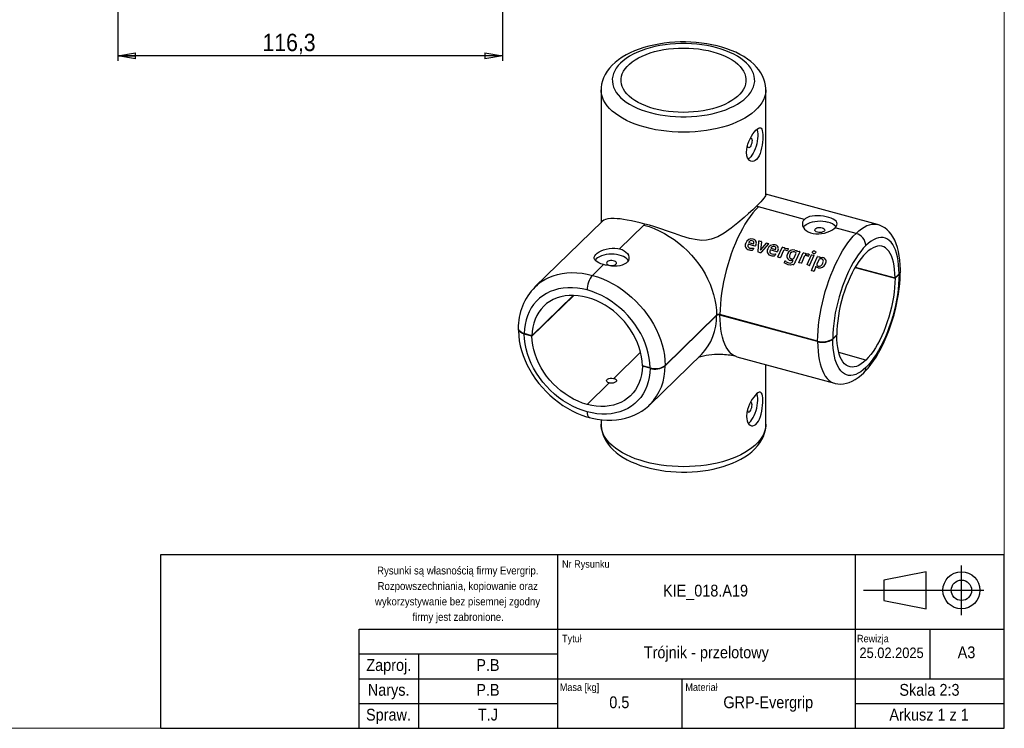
# Model space of a CAD drawing. Header units: millimetres. Extents: x 45 to 622, y 7 to 438.
# Tile 2 of 3: x 325 to 622, y 7 to 222. Entities that reach past the tile are written whole.
import ezdxf

# ---------------------------------------------------------------- set-up
doc = ezdxf.new("R2010")
doc.units = ezdxf.units.MM
doc.header["$LTSCALE"] = 1.5
doc.header["$PDSIZE"] = -1
doc.linetypes.add('SLD-Linia-ciągła', pattern=[0])
doc.linetypes.add('SLD-Linia-długa-kreska-kropka', pattern=[19.05, 15.24, -1.27, 1.27, -1.27])
doc.layers.add('NOTATKI', color=7, linetype='SLD-Linia-ciągła')
doc.layers.add('RAMKA', color=7, linetype='SLD-Linia-ciągła', lineweight=70)
doc.layers.add('TABELA', color=178, linetype='SLD-Linia-ciągła', lineweight=25)
doc.styles.add('SLDTEXTSTYLE0', font='GOTHIC.TTF', dxfattribs={"width": 0.913})
doc.styles.add('SLDTEXTSTYLE1', font='GOTHIC.TTF', dxfattribs={"width": 0.913, "bigfont": 'bigfont'})
doc.dimstyles.new('SLDDIMSTYLE0', dxfattribs={"dimtxt": 5.25, "dimasz": 5.334, "dimexe": 0, "dimexo": 0.0625, "dimgap": 1.3125, "dimtad": 1, "dimdec": 1, "dimrnd": 1e-09, "dimzin": 12, "dimdsep": 46, "dimtxsty": 'SLDTEXTSTYLE0', "dimblk1": 'CLOSED', "dimblk2": 'CLOSED', "dimsah": 1, "dimcen": 0.09, "dimadec": 0, "dimazin": 3, "dimtfac": 1, "dimtdec": 1, "dimtofl": 0, "dimtmove": 0, "dimatfit": 3, "dimldrblk": 'CLOSED', "dimfxl": 1, "dimfrac": 2, "dimtolj": 1, "dimtzin": 12, "dimarcsym": 0})

# ---------------------------------------------------------------- blocks, each defined once
blk = doc.blocks.new('_Closed')
at = {"color": 0, "linetype": 'ByBlock', "lineweight": -2}
for p, q in [((-1, 0.166667), (0, 0)), ((-1, 0.166667), (-1, -0.166667)), ((0, 0), (-1, -0.166667)), ((0, 0), (-1, 0))]:
    blk.add_line(p, q, dxfattribs=at)
blk = doc.blocks.new('_D_20')
at = {"layer": 'NOTATKI'}
for p, q in [((354.55, 307.77), (354.55, 209.26)), ((470.85, 307.77), (470.85, 209.26)), ((470.85, 210.76), (354.55, 210.76))]:
    blk.add_line(p, q, dxfattribs=at)
at = {"layer": 'NOTATKI', "xscale": 5.334000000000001, "yscale": 5.334000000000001, "rotation": 180.0000000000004}
blk.add_blockref('_Closed', (354.55, 210.76, 40.26), dxfattribs=at)
at = {"layer": 'NOTATKI', "xscale": 5.334000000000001, "yscale": 5.334000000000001}
blk.add_blockref('_Closed', (470.85, 210.76, 40.26), dxfattribs=at)
at = {"layer": 'NOTATKI', "insert": (398.27, 217.47), "char_height": 5.25, "attachment_point": 1, "style": 'SLDTEXTSTYLE0'}
blk.add_mtext('116,3', dxfattribs=at)

msp = doc.modelspace()

# ---------------------------------------------------------------- linework, layer by layer
at = {"color": 7, "linetype": 'SLD-Linia-ciągła', "lineweight": 25}
for p, q in [((500.62, 200.53), (500.62, 160.44)), ((550.42, 168.81), (550.42, 200.53)), ((584.2, 159.8), (550.42, 168.98)), ((548.16, 165.15), (547.56, 165.31)), ((562.09, 161.36), (548.16, 165.15)), ((501.01, 160.82), (480.61, 140.91)), ((513.56, 159.64), (506.21, 152.46)), ((513.87, 159.94), (513.56, 159.64)), ((577.68, 157.12), (571.38, 158.84)), ((548.45, 154.82), (549.02, 154.67)), ((547.14, 153.29), (545.05, 153.84)), ((545.31, 154.43), (545.27, 154.34)), ((545.27, 154.34), (546.68, 153.97)), ((545.59, 152.65), (545.98, 152.6)), ((545.98, 152.6), (546.59, 152.67)), ((546.7, 152.53), (546.58, 152.25)), ((547.37, 153.6), (547.25, 153.35)), ((548.05, 151.68), (548.27, 154.71)), ((549.12, 154.56), (548.83, 152.04)), ((548.83, 152.04), (550.61, 154.14)), ((551.25, 153.98), (549.05, 151.45)), ((550.83, 154.2), (551.2, 154.1)), ((553.79, 151.55), (551.7, 152.1)), ((551.96, 152.69), (551.92, 152.6)), ((551.92, 152.6), (553.33, 152.23)), ((554.01, 151.86), (553.9, 151.61)), ((554.09, 150), (555.35, 152.89)), ((555.47, 152.95), (555.98, 152.81)), ((556.04, 152.71), (556, 152.61)), ((556.19, 152.6), (556.98, 152.58)), ((556.64, 151.95), (556.5, 152.01)), ((556.75, 151.91), (556.64, 151.95)), ((557.18, 152.38), (556.97, 151.95)), ((548.68, 151.27), (548.2, 151.39)), ((552.24, 150.91), (552.63, 150.86)), ((552.63, 150.86), (553.23, 150.93)), ((553.34, 150.79), (553.23, 150.51)), ((554.73, 149.75), (554.13, 149.9)), ((555.67, 151.75), (554.84, 149.81)), ((558.47, 148.93), (557.77, 148.95)), ((558.67, 148.94), (558.47, 148.93)), ((558.6, 148.79), (558.67, 148.94)), ((558.97, 149.68), (559.51, 150.92)), ((559.48, 151.31), (559.09, 151.53)), ((559.92, 151.65), (559.96, 151.72)), ((560.07, 151.76), (560.6, 151.63)), ((560.44, 148.34), (561.7, 151.22)), ((562.02, 150.08), (561.19, 148.14)), ((561.82, 151.28), (562.33, 151.14)), ((562.4, 151.04), (562.35, 150.94)), ((562.55, 150.93), (563.33, 150.91)), ((562.99, 150.28), (562.85, 150.34)), ((562.91, 147.69), (564.19, 150.61)), ((563.1, 150.24), (562.99, 150.28)), ((563.53, 150.72), (563.32, 150.28)), ((564.95, 150.41), (563.66, 147.49)), ((564.31, 150.66), (564.9, 150.51)), ((566.4, 149.14), (565.82, 147.82)), ((566.13, 150.17), (566.61, 150.05)), ((566.69, 149.93), (566.66, 149.88)), ((566.86, 149.88), (567.63, 149.85)), ((501.31, 147.68), (497.98, 144.43)), ((556.04, 148.35), (556.18, 148.72)), ((557.19, 147.65), (556.37, 147.98)), ((561.08, 148.08), (560.49, 148.24)), ((563.55, 147.43), (562.96, 147.59)), ((565.51, 147.07), (564.98, 145.72)), ((566.19, 146.67), (565.66, 146.97)), ((577.39, 146.81), (589.47, 143.53)), ((577.45, 146.92), (589.47, 143.66)), ((564.87, 145.66), (564.27, 145.81)), ((589.47, 143.66), (590.69, 144.85)), ((589.47, 143.53), (590.69, 144.72)), ((479.72, 126.05), (492.34, 138.37)), ((479.72, 126.18), (492.21, 138.37)), ((535.54, 132.41), (519.97, 117.21)), ((535.54, 132.28), (519.97, 117.08)), ((566.08, 124.55), (536.56, 132.57)), ((566.08, 124.42), (536.56, 132.44)), ((479.72, 126.18), (477.4, 126.81)), ((479.72, 126.05), (477.4, 126.68)), ((570.64, 125.28), (571.86, 126.47)), ((570.64, 125.15), (571.86, 126.34)), ((571.86, 126.34), (571.76, 126.37)), ((512.57, 121.19), (504.46, 113.27)), ((515.35, 105.33), (530.92, 120.53)), ((541.64, 119.84), (571.16, 111.82)), ((580.66, 118.83), (572.48, 121.06)), ((515.41, 116.48), (513.09, 117.11)), ((513.19, 117.09), (513.09, 116.99)), ((515.41, 116.35), (513.09, 116.99)), ((550.42, 99.4), (550.42, 117.45)), ((503.06, 111.91), (496.4, 105.42)), ((515.35, 105.33), (515.38, 105.36)), ((500.62, 100.77), (500.62, 99.4))]:
    msp.add_line(p, q, dxfattribs=at)
at = {"color": 7, "linetype": 'SLD-Linia-ciągła', "lineweight": 25, "flags": 128}
for points in [[(536.46, 213.59), (535.66, 213.79), (534.14, 214.14), (532.58, 214.42), (531, 214.65), (529.39, 214.82), (527.77, 214.93), (526.14, 214.98), (524.51, 214.98), (522.88, 214.91), (521.26, 214.79), (519.66, 214.6), (518.09, 214.36), (516.54, 214.06), (515.03, 213.7), (513.56, 213.29), (512.13, 212.82), (510.76, 212.29), (509.45, 211.71), (508.2, 211.07), (507.02, 210.37), (505.92, 209.62), (504.9, 208.82), (503.98, 207.97), (503.16, 207.07), (502.45, 206.13), (501.85, 205.17), (501.38, 204.18), (501.02, 203.19), (500.78, 202.18), (500.65, 201.18), (500.64, 200.53)], [(535.57, 213.22), (534.12, 213.58), (532.62, 213.89), (531.08, 214.13), (529.51, 214.31), (527.92, 214.44), (526.32, 214.5), (524.71, 214.5), (523.1, 214.44), (521.51, 214.31), (519.94, 214.13), (518.4, 213.88), (516.9, 213.58), (515.45, 213.22), (514.06, 212.8), (512.73, 212.34), (511.47, 211.82), (510.29, 211.25), (509.2, 210.65), (508.2, 210), (507.29, 209.31), (506.49, 208.59), (505.79, 207.85), (505.2, 207.07), (504.73, 206.28), (504.37, 205.47), (504.13, 204.65), (504.01, 203.83), (504.02, 203), (504.14, 202.17), (504.38, 201.35), (504.74, 200.54), (505.21, 199.75), (505.8, 198.98), (506.5, 198.23), (507.31, 197.52), (508.21, 196.83), (509.22, 196.18), (510.31, 195.58), (511.49, 195.01), (512.75, 194.5), (514.08, 194.03), (515.48, 193.61), (516.93, 193.26), (518.43, 192.95), (519.97, 192.71), (521.54, 192.53), (523.13, 192.4), (524.73, 192.34), (526.34, 192.34), (527.95, 192.4), (529.54, 192.53), (531.11, 192.71), (532.65, 192.96), (534.15, 193.26), (535.6, 193.62), (536.99, 194.04), (538.32, 194.5), (539.58, 195.02), (540.76, 195.59), (541.85, 196.19), (542.85, 196.84), (543.76, 197.53), (544.56, 198.25), (545.26, 198.99), (545.85, 199.76), (546.32, 200.56), (546.68, 201.37), (546.92, 202.19), (547.04, 203.01), (547.03, 203.84), (546.91, 204.67), (546.67, 205.49), (546.31, 206.3), (545.84, 207.09), (545.25, 207.86), (544.55, 208.61), (543.74, 209.32), (542.84, 210.01), (541.83, 210.66), (540.74, 211.26), (539.55, 211.83), (538.3, 212.34), (536.96, 212.81), (535.57, 213.22)], [(534.35, 212.03), (535.66, 211.64), (536.91, 211.19), (538.09, 210.69), (539.18, 210.15), (540.19, 209.56), (541.1, 208.93), (541.91, 208.27), (542.62, 207.57), (543.21, 206.85), (543.69, 206.11), (544.05, 205.35), (544.29, 204.57), (544.41, 203.79), (544.41, 203.01), (544.28, 202.22), (544.03, 201.45), (543.67, 200.69), (543.18, 199.95), (542.58, 199.23), (541.87, 198.53), (541.06, 197.87), (540.14, 197.25), (539.13, 196.66), (538.03, 196.12), (536.85, 195.62), (535.59, 195.18), (534.27, 194.79), (532.89, 194.46), (531.47, 194.18), (530.01, 193.96), (528.51, 193.81), (527, 193.72), (525.48, 193.69), (523.96, 193.72), (522.45, 193.81), (520.96, 193.97), (519.5, 194.19), (518.08, 194.47), (516.7, 194.81), (515.39, 195.2), (514.14, 195.65), (512.96, 196.15), (511.86, 196.69), (510.86, 197.28), (509.95, 197.91), (509.14, 198.57), (508.43, 199.27), (507.84, 199.99), (507.36, 200.73), (507, 201.49), (506.76, 202.27), (506.64, 203.05), (506.64, 203.83), (506.77, 204.61), (507.02, 205.39), (507.38, 206.15), (507.87, 206.89), (508.47, 207.61), (509.18, 208.31), (509.99, 208.97), (510.91, 209.59), (511.92, 210.18), (513.02, 210.72), (514.2, 211.21), (515.46, 211.66), (516.78, 212.05), (518.16, 212.38), (519.58, 212.66), (521.04, 212.88), (522.53, 213.03), (524.05, 213.12), (525.57, 213.15), (527.09, 213.12), (528.6, 213.02), (530.09, 212.87), (531.55, 212.65), (532.97, 212.37), (534.35, 212.03)], [(550.41, 200.51), (550.42, 200.87), (550.33, 201.85), (550.13, 202.83), (549.83, 203.78), (549.43, 204.72), (548.92, 205.64), (548.31, 206.54), (547.6, 207.41), (546.78, 208.25), (545.86, 209.06), (544.85, 209.83), (543.74, 210.55), (542.56, 211.23), (541.3, 211.85), (539.97, 212.42), (538.58, 212.93), (537.15, 213.39), (536.46, 213.59)], [(550.42, 200.51), (550.41, 200.12), (550.3, 199.23), (550.06, 198.34), (549.7, 197.46), (549.23, 196.6), (548.64, 195.76), (547.94, 194.94), (547.13, 194.15), (546.21, 193.39), (545.19, 192.66), (544.08, 191.98), (542.88, 191.33), (541.59, 190.73), (540.22, 190.18), (538.79, 189.67), (537.28, 189.22), (535.72, 188.83), (534.11, 188.49), (532.46, 188.21), (530.78, 187.99), (529.07, 187.83), (527.34, 187.74), (525.6, 187.7), (523.87, 187.73), (522.14, 187.82), (520.42, 187.97), (518.74, 188.19), (517.08, 188.46), (515.47, 188.79), (513.9, 189.18), (512.4, 189.63), (510.95, 190.13), (509.58, 190.68), (508.28, 191.27), (507.07, 191.92), (505.95, 192.6), (504.93, 193.32), (504, 194.08), (503.18, 194.87), (502.47, 195.69), (501.87, 196.53), (501.38, 197.38), (501.02, 198.26), (500.77, 199.15), (500.64, 200.04), (500.62, 200.53)], [(544.6, 181.68), (544.65, 182.45), (544.79, 183.26), (545.01, 184.09), (545.31, 184.91), (545.67, 185.71), (546.08, 186.47), (546.52, 187.17), (546.96, 187.78), (547.39, 188.28), (547.8, 188.66), (548.17, 188.92), (548.49, 189.05), (548.78, 189.04), (549.01, 188.9), (549.2, 188.62), (549.34, 188.2), (549.44, 187.66), (549.49, 187.01), (549.5, 186.28), (549.47, 185.48), (549.4, 184.64), (549.29, 183.79), (549.13, 182.93), (548.92, 182.1), (548.66, 181.3), (548.35, 180.59), (548, 179.98), (547.61, 179.49), (547.19, 179.14), (546.76, 178.93), (546.33, 178.87), (545.91, 178.94), (545.52, 179.16), (545.18, 179.52), (544.91, 180), (544.72, 180.6), (544.6, 181.68)], [(547.75, 188.63), (547.83, 188.38), (547.94, 187.83), (548, 187.2), (548, 186.51), (547.94, 185.78), (547.83, 185.01), (547.66, 184.23), (547.45, 183.46), (547.19, 182.71), (546.89, 182), (546.56, 181.35), (546.21, 180.77), (545.84, 180.28), (545.46, 179.89), (545.11, 179.61)], [(545.77, 185.91), (545.85, 185.93), (546.02, 185.89), (546.15, 185.74), (546.23, 185.49), (546.26, 185.16), (546.23, 184.77), (546.15, 184.35), (546.02, 183.95), (545.85, 183.59), (545.66, 183.3), (545.46, 183.1), (545.27, 183.02), (545.1, 183.06), (544.97, 183.2), (544.89, 183.46), (544.87, 183.57)], [(550.41, 168.81), (550.41, 168.72), (550.32, 168.48), (550.13, 168.15), (549.83, 167.74), (549.43, 167.26), (548.93, 166.7), (548.3, 166.04), (547.56, 165.31)], [(547.56, 165.3), (546.46, 164.25), (545.21, 163.1), (543.84, 161.88), (541.97, 160.28), (539.94, 158.66), (537.77, 157.15), (535.92, 156.11), (533.94, 155.35), (532.53, 155.08), (531.11, 155.01), (529.69, 155.12), (527.37, 155.6), (525.07, 156.3), (522.78, 157.09), (520.72, 157.8), (518.65, 158.5), (516.6, 159.15), (515.23, 159.56), (513.88, 159.94)], [(548.16, 165.15), (547.34, 164.28), (546.51, 163.32), (545.7, 162.26), (544.9, 161.1), (544.11, 159.86), (543.35, 158.53), (542.61, 157.13), (541.9, 155.66), (541.22, 154.13), (540.57, 152.55), (539.97, 150.93), (539.4, 149.27), (538.88, 147.58), (538.41, 145.87), (537.99, 144.16), (537.62, 142.44), (537.3, 140.73), (537.04, 139.03), (536.83, 137.36), (536.68, 135.72), (536.59, 134.12), (536.56, 132.57)], [(547.56, 165.3), (547.56, 165.3), (547.56, 165.3), (547.56, 165.31), (547.56, 165.31), (547.56, 165.31), (547.56, 165.31), (547.56, 165.31), (547.56, 165.31)], [(513.87, 159.94), (512.45, 160.31), (511.09, 160.64), (509.76, 160.93), (508.52, 161.16), (507.41, 161.34), (506.39, 161.47), (505.43, 161.56), (504.57, 161.6), (503.54, 161.58), (502.68, 161.5), (501.97, 161.33), (501.41, 161.11), (501.02, 160.8)], [(562.09, 161.36), (561.74, 160.93), (561.53, 160.46), (561.47, 159.95), (561.54, 159.44), (561.77, 158.92), (562.13, 158.42), (562.63, 157.98), (563.24, 157.59), (563.95, 157.3), (564.73, 157.09), (565.56, 156.99), (566.42, 156.98), (567.28, 157.06), (568.13, 157.22), (568.96, 157.46), (569.73, 157.76), (570.41, 158.12), (570.99, 158.5), (571.38, 158.84)], [(561.73, 159), (561.82, 159.13), (562.17, 159.5), (562.62, 159.85), (563.17, 160.15), (563.81, 160.4), (564.51, 160.61), (565.26, 160.75), (566.05, 160.83), (566.85, 160.86), (567.65, 160.81), (568.43, 160.71), (569.17, 160.54)], [(571.38, 158.84), (571.71, 159.24), (571.91, 159.64), (571.96, 160.03), (571.88, 160.4), (571.64, 160.76), (571.27, 161.09), (570.76, 161.4), (570.13, 161.68), (569.42, 161.93), (568.63, 162.13), (567.8, 162.29), (566.94, 162.4), (566.07, 162.45), (565.22, 162.43), (564.4, 162.35), (563.64, 162.18), (562.97, 161.94), (562.4, 161.61), (562.09, 161.36)], [(513.56, 159.64), (515.12, 159.16), (516.68, 158.57), (518.22, 157.88), (519.74, 157.09), (521.23, 156.21), (522.67, 155.24), (524.08, 154.18), (525.42, 153.04), (526.71, 151.82), (527.93, 150.54), (529.08, 149.2), (530.15, 147.8), (531.14, 146.35), (532.03, 144.86), (532.83, 143.34), (533.54, 141.79), (534.14, 140.22), (534.64, 138.65), (535.03, 137.07), (535.31, 135.5), (535.48, 133.95), (535.54, 132.41)], [(513.87, 159.94), (513.87, 159.94), (513.87, 159.94), (513.87, 159.94), (513.87, 159.94), (513.88, 159.94), (513.88, 159.94), (513.88, 159.94), (513.88, 159.94)], [(567.42, 158.84), (567.76, 158.71), (568.02, 158.53), (568.18, 158.33), (568.21, 158.11), (568.13, 157.89), (567.93, 157.7), (567.63, 157.54), (567.26, 157.43), (566.84, 157.38), (566.42, 157.39), (566.02, 157.47), (565.67, 157.6), (565.41, 157.77), (565.26, 157.98), (565.22, 158.2), (565.3, 158.41), (565.5, 158.61), (565.8, 158.76), (566.17, 158.87), (566.59, 158.92), (567.01, 158.91), (567.42, 158.84)], [(577.68, 157.12), (578.5, 157.88), (579.33, 158.52), (580.14, 159.04), (580.94, 159.45), (581.73, 159.74), (582.49, 159.9), (583.23, 159.94), (583.94, 159.87), (584.2, 159.8)], [(591.08, 145.66), (591.08, 146.22), (591.02, 147.63), (590.91, 149), (590.74, 150.32), (590.5, 151.59), (590.19, 152.81), (589.81, 153.97), (589.36, 155.06), (588.82, 156.07), (588.28, 156.89), (587.7, 157.6), (587.07, 158.23), (586.4, 158.76), (585.63, 159.24), (584.82, 159.6), (584.19, 159.79)], [(546.68, 153.97), (546.76, 154.27), (546.77, 154.41), (546.74, 154.55), (546.68, 154.67), (546.57, 154.77), (546.3, 154.88)], [(548.27, 154.71), (548.28, 154.75), (548.29, 154.78)], [(548.29, 154.78), (548.3, 154.8), (548.32, 154.82), (548.34, 154.83), (548.36, 154.83), (548.41, 154.83), (548.45, 154.82)], [(566.08, 124.55), (566.11, 126.1), (566.2, 127.7), (566.35, 129.34), (566.55, 131.01), (566.82, 132.7), (567.13, 134.42), (567.51, 136.14), (567.93, 137.85), (568.4, 139.56), (568.92, 141.25), (569.49, 142.91), (570.09, 144.53), (570.74, 146.11), (571.42, 147.64), (572.13, 149.11), (572.87, 150.51), (573.63, 151.83), (574.42, 153.08), (575.22, 154.24), (576.03, 155.3), (576.85, 156.26), (577.68, 157.12)], [(590.69, 144.85), (590.66, 146.26), (590.56, 147.6), (590.41, 148.86), (590.19, 150.04), (589.92, 151.13), (589.59, 152.11), (589.2, 152.99), (588.76, 153.76), (588.28, 154.42), (587.74, 154.96), (587.16, 155.37), (586.55, 155.66), (585.89, 155.82), (585.21, 155.85), (584.49, 155.76), (583.76, 155.54), (583, 155.19), (582.23, 154.72), (581.45, 154.13), (580.66, 153.42)], [(501.31, 147.68), (500.57, 147.91), (499.93, 148.18), (499.39, 148.47), (498.98, 148.79), (498.7, 149.14), (498.55, 149.51), (498.56, 149.91), (498.72, 150.31), (499.02, 150.72), (499.45, 151.12), (500, 151.49), (500.64, 151.84), (501.38, 152.15), (502.18, 152.39), (503.04, 152.58), (503.93, 152.67), (504.81, 152.68), (505.67, 152.58), (506.21, 152.46)], [(506.21, 152.46), (506.94, 152.21), (507.6, 151.87), (508.14, 151.46), (508.57, 151), (508.86, 150.49), (509.02, 149.97), (509.02, 149.44), (508.88, 148.94), (508.59, 148.48), (508.17, 148.09), (507.63, 147.77), (507, 147.52), (506.27, 147.34), (505.47, 147.24), (504.61, 147.21), (503.73, 147.25), (502.84, 147.36), (501.98, 147.51), (501.31, 147.68)], [(546.59, 152.67), (546.63, 152.68), (546.68, 152.68)], [(546.68, 152.68), (546.7, 152.67), (546.71, 152.66), (546.72, 152.64), (546.72, 152.62), (546.7, 152.53)], [(551.2, 154.1), (551.26, 154.08), (551.27, 154.06), (551.28, 154.05), (551.28, 154.04), (551.28, 154.02)], [(551.28, 154.02), (551.27, 154), (551.25, 153.98)], [(553.33, 152.23), (553.41, 152.52), (553.42, 152.67), (553.39, 152.8), (553.32, 152.92), (553.22, 153.02), (552.95, 153.14)], [(555.98, 152.81), (556.02, 152.8), (556.03, 152.79), (556.04, 152.78), (556.05, 152.76), (556.05, 152.75), (556.04, 152.71)], [(556, 152.61), (556.09, 152.59), (556.19, 152.6)], [(556.5, 152.01), (556.42, 152.04), (556.35, 152.06)], [(556.83, 151.88), (556.79, 151.89), (556.75, 151.91)], [(556.98, 152.58), (557.06, 152.55), (557.13, 152.52)], [(557.13, 152.52), (557.18, 152.5), (557.19, 152.49), (557.2, 152.47), (557.2, 152.45), (557.19, 152.43), (557.18, 152.38)], [(559.22, 152.05), (559.54, 151.93), (559.81, 151.73)], [(580.66, 153.42), (579.88, 152.6), (579.1, 151.67), (578.33, 150.63), (577.57, 149.5), (576.83, 148.29), (576.12, 146.99), (575.43, 145.61), (574.78, 144.17), (574.16, 142.68), (573.59, 141.14), (573.05, 139.56), (572.56, 137.95), (572.13, 136.33), (571.74, 134.69), (571.41, 133.06), (571.14, 131.44), (570.92, 129.84), (570.76, 128.28), (570.67, 126.75), (570.64, 125.28)], [(589.47, 143.66), (589.43, 144.96), (589.34, 146.19), (589.19, 147.34), (588.98, 148.42), (588.71, 149.4), (588.39, 150.28), (588.02, 151.06), (587.6, 151.73), (587.13, 152.29), (586.61, 152.72), (586.06, 153.04), (585.47, 153.24), (584.84, 153.31), (584.19, 153.26), (583.52, 153.08), (582.82, 152.78), (582.11, 152.36), (581.39, 151.82), (580.66, 151.17)], [(499.15, 149.39), (498.83, 149.01), (498.79, 148.96)], [(508.85, 148.85), (508.71, 149.08), (508.37, 149.45), (507.92, 149.8), (507.38, 150.1), (506.75, 150.36), (506.06, 150.57), (505.31, 150.72), (504.52, 150.81), (503.72, 150.84), (502.92, 150.8), (502.14, 150.7), (501.4, 150.54), (500.71, 150.32), (500.1, 150.06), (499.57, 149.74), (499.15, 149.39)], [(502.46, 148.49), (502.32, 148.29), (502.29, 148.07), (502.39, 147.85), (502.6, 147.66), (502.91, 147.51), (503.28, 147.4), (503.7, 147.36), (504.13, 147.38), (504.53, 147.46), (504.86, 147.59), (505.12, 147.77), (505.26, 147.98), (505.28, 148.2), (505.19, 148.41), (504.98, 148.6), (504.67, 148.76), (504.29, 148.86), (503.87, 148.9), (503.45, 148.88), (503.05, 148.8), (502.71, 148.67), (502.46, 148.49)], [(548.2, 151.39), (548.11, 151.43), (548.08, 151.46), (548.05, 151.49), (548.04, 151.58), (548.05, 151.68)], [(549.05, 151.45), (548.98, 151.36), (548.89, 151.28), (548.84, 151.26), (548.79, 151.25), (548.68, 151.27)], [(553.23, 150.93), (553.28, 150.94), (553.33, 150.93)], [(553.33, 150.93), (553.35, 150.92), (553.36, 150.91), (553.37, 150.9), (553.37, 150.87), (553.34, 150.79)], [(557.7, 150.71), (557.58, 150.31), (557.56, 150.1), (557.59, 149.91), (557.68, 149.73), (557.81, 149.59), (558.17, 149.42)], [(560.65, 151.53), (559.97, 150.05), (559.33, 148.52)], [(559.81, 151.73), (559.85, 151.67), (559.92, 151.65)], [(562.33, 151.14), (562.37, 151.13), (562.38, 151.12), (562.39, 151.11), (562.4, 151.09), (562.4, 151.08), (562.4, 151.04)], [(562.35, 150.94), (562.45, 150.93), (562.55, 150.93)], [(562.85, 150.34), (562.77, 150.37), (562.7, 150.39)], [(563.18, 150.21), (563.14, 150.22), (563.1, 150.24)], [(563.33, 150.91), (563.41, 150.88), (563.49, 150.85)], [(563.49, 150.85), (563.53, 150.83), (563.54, 150.82), (563.55, 150.8), (563.55, 150.78), (563.55, 150.76), (563.53, 150.72)], [(564.22, 145.92), (565.08, 148.07), (566.01, 150.12)], [(564.81, 151.03), (564.65, 151.09), (564.58, 151.13), (564.54, 151.19), (564.52, 151.25), (564.53, 151.34), (564.56, 151.51)], [(565.21, 151.75), (565.37, 151.68), (565.43, 151.64), (565.47, 151.58), (565.48, 151.52), (565.48, 151.44), (565.44, 151.27)], [(566.61, 150.05), (566.65, 150.03), (566.69, 150.01), (566.7, 149.99), (566.7, 149.98), (566.7, 149.95), (566.69, 149.93)], [(566.66, 149.88), (566.76, 149.86), (566.86, 149.88)], [(567.66, 148.12), (567.79, 148.51), (567.81, 148.72), (567.79, 148.9), (567.72, 149.08), (567.59, 149.22), (567.23, 149.4)], [(580.66, 151.17), (579.94, 150.41), (579.22, 149.54), (578.51, 148.57), (577.81, 147.51), (577.14, 146.37), (576.48, 145.15), (575.86, 143.86), (575.27, 142.51), (574.71, 141.11), (574.2, 139.67), (573.73, 138.19), (573.31, 136.7), (572.93, 135.19), (572.61, 133.68), (572.35, 132.18), (572.14, 130.7), (571.99, 129.25), (571.89, 127.84), (571.86, 126.47)], [(556.37, 147.98), (556.14, 148.12), (556.09, 148.16), (556.05, 148.21), (556.04, 148.28), (556.04, 148.35)], [(556.29, 148.79), (556.34, 148.77), (556.38, 148.74)], [(558.6, 147.66), (557.88, 147.55), (557.19, 147.65)], [(557.34, 148.2), (557.78, 148.14), (558.23, 148.27)], [(558.23, 148.27), (558.46, 148.5), (558.6, 148.79)], [(565.59, 147.03), (565.55, 147.05), (565.51, 147.07)], [(565.66, 146.97), (565.63, 147), (565.59, 147.03)], [(565.82, 147.82), (565.8, 147.6), (565.83, 147.51), (565.9, 147.42), (566.07, 147.31), (566.28, 147.23)], [(566.28, 147.23), (566.66, 147.2), (567.05, 147.32)], [(567.05, 147.32), (567.43, 147.67), (567.66, 148.12)], [(480.64, 140.94), (481.39, 141.61), (482.45, 142.43), (483.6, 143.15), (484.82, 143.77), (486.11, 144.29), (487.46, 144.69), (488.86, 144.99), (490.31, 145.18), (491.8, 145.25), (493.31, 145.22), (494.86, 145.07), (496.41, 144.8), (497.98, 144.43)], [(497.98, 144.43), (499.55, 143.95), (501.1, 143.37), (502.65, 142.68), (504.16, 141.89), (505.65, 141.01), (507.1, 140.04), (508.5, 138.98), (509.85, 137.84), (511.14, 136.62), (512.36, 135.34), (513.5, 133.99), (514.57, 132.59), (515.56, 131.15), (516.46, 129.66), (517.26, 128.13), (517.96, 126.59), (518.56, 125.02), (519.06, 123.45), (519.45, 121.87), (519.74, 120.3), (519.91, 118.74), (519.97, 117.21)], [(580.04, 114.98), (580.49, 115.44), (581.35, 116.39), (582.18, 117.43), (582.99, 118.54), (583.76, 119.72), (584.5, 120.96), (585.21, 122.26), (585.89, 123.61), (586.53, 125.01), (587.14, 126.44), (587.71, 127.92), (588.24, 129.43), (588.73, 130.96), (589.18, 132.5), (589.59, 134.06), (589.95, 135.63), (590.26, 137.2), (590.53, 138.76), (590.74, 140.31), (590.91, 141.84), (591.02, 143.34), (591.07, 144.82), (591.08, 145.53)], [(590.69, 144.72), (590.66, 143.25), (590.56, 141.72), (590.41, 140.16), (590.19, 138.56), (589.92, 136.94), (589.59, 135.31), (589.2, 133.68), (588.76, 132.05), (588.28, 130.44), (587.74, 128.86), (587.16, 127.32), (586.55, 125.83), (585.89, 124.39), (585.21, 123.02), (584.49, 121.72), (583.76, 120.5), (583, 119.37), (582.23, 118.34), (581.45, 117.41), (580.66, 116.58)], [(589.47, 143.53), (589.43, 142.16), (589.34, 140.75), (589.19, 139.3), (588.98, 137.82), (588.71, 136.32), (588.39, 134.81), (588.02, 133.3), (587.6, 131.81), (587.13, 130.33), (586.61, 128.89), (586.06, 127.49), (585.47, 126.14), (584.84, 124.85), (584.19, 123.63), (583.52, 122.49), (582.82, 121.43), (582.11, 120.46), (581.39, 119.6), (580.66, 118.83)], [(591.07, 145.66), (591.08, 145.62), (590.86, 145.05), (590.69, 144.85)], [(591.07, 145.53), (591.08, 145.49), (590.86, 144.92), (590.69, 144.72)], [(496.4, 140), (494.92, 140.35), (493.44, 140.58), (491.98, 140.7), (490.54, 140.7), (489.15, 140.58), (487.79, 140.34), (486.5, 139.99), (485.26, 139.53), (484.09, 138.96), (482.99, 138.28), (481.98, 137.49), (481.05, 136.61), (480.22, 135.64), (479.49, 134.58), (478.87, 133.44), (478.35, 132.23), (477.94, 130.96), (477.64, 129.62), (477.46, 128.24), (477.4, 126.81)], [(515.41, 116.48), (515.35, 117.94), (515.17, 119.42), (514.87, 120.92), (514.46, 122.42), (513.94, 123.91), (513.32, 125.39), (512.59, 126.85), (511.76, 128.27), (510.83, 129.65), (509.82, 130.98), (508.72, 132.26), (507.55, 133.47), (506.31, 134.61), (505.01, 135.66), (503.66, 136.63), (502.26, 137.51), (500.83, 138.29), (499.37, 138.97), (497.89, 139.54), (496.4, 140)], [(496.4, 137.75), (495.03, 138.07), (493.67, 138.28), (492.32, 138.37), (491, 138.35), (489.72, 138.21), (488.48, 137.97), (487.3, 137.61), (486.18, 137.14), (485.13, 136.56), (484.15, 135.89), (483.26, 135.12), (482.46, 134.25), (481.75, 133.3), (481.15, 132.27), (480.64, 131.17), (480.25, 130), (479.96, 128.77), (479.78, 127.5), (479.72, 126.18)], [(513.09, 117.11), (513.02, 118.46), (512.85, 119.83), (512.56, 121.21), (512.17, 122.6), (511.66, 123.98), (511.05, 125.34), (510.35, 126.67), (509.55, 127.97), (508.65, 129.23), (507.68, 130.44), (506.63, 131.58), (505.51, 132.66), (504.33, 133.66), (503.09, 134.58), (501.81, 135.41), (500.49, 136.15), (499.14, 136.79), (497.78, 137.32), (496.4, 137.75)], [(541.64, 119.84), (541.22, 119.98), (540.57, 120.3), (539.97, 120.75), (539.4, 121.3), (538.88, 121.98), (538.41, 122.76), (537.99, 123.65), (537.62, 124.65), (537.3, 125.74), (537.04, 126.92), (536.83, 128.19), (536.68, 129.54), (536.59, 130.96), (536.56, 132.44)], [(475.6, 128.22), (475.61, 127.61), (475.71, 126.13), (475.9, 124.65), (476.2, 123.16), (476.58, 121.67), (477.07, 120.18), (477.64, 118.71), (478.31, 117.26), (479.06, 115.84), (479.9, 114.44), (480.81, 113.09), (481.8, 111.78), (482.86, 110.51), (483.98, 109.31), (485.17, 108.16), (486.41, 107.08), (487.71, 106.07), (489.05, 105.13), (490.43, 104.27), (491.84, 103.5), (493.28, 102.81), (494.75, 102.21), (496.23, 101.7), (497.09, 101.45)], [(477.4, 126.81), (476.71, 127.06), (476.01, 127.52), (475.64, 128.08), (475.61, 128.35)], [(477.4, 126.68), (476.71, 126.93), (476.01, 127.39), (475.64, 127.95), (475.61, 128.3)], [(496.4, 103.17), (494.92, 103.63), (493.44, 104.2), (491.98, 104.88), (490.54, 105.66), (489.15, 106.53), (487.79, 107.5), (486.5, 108.56), (485.26, 109.7), (484.09, 110.91), (482.99, 112.18), (481.98, 113.52), (481.05, 114.9), (480.22, 116.32), (479.49, 117.78), (478.87, 119.26), (478.35, 120.75), (477.94, 122.25), (477.64, 123.74), (477.46, 125.23), (477.4, 126.68)], [(496.4, 105.42), (495.03, 105.84), (493.67, 106.38), (492.32, 107.02), (491, 107.76), (489.72, 108.59), (488.48, 109.51), (487.3, 110.51), (486.18, 111.59), (485.13, 112.73), (484.15, 113.94), (483.26, 115.2), (482.46, 116.5), (481.75, 117.83), (481.15, 119.19), (480.64, 120.57), (480.25, 121.95), (479.96, 123.34), (479.78, 124.7), (479.72, 126.05)], [(580.66, 116.58), (579.88, 115.87), (579.1, 115.28), (578.33, 114.81), (577.57, 114.46), (576.83, 114.24), (576.12, 114.15), (575.43, 114.18), (574.78, 114.34), (574.16, 114.63), (573.59, 115.05), (573.05, 115.58), (572.56, 116.24), (572.13, 117.01), (571.74, 117.89), (571.41, 118.87), (571.14, 119.96), (570.92, 121.14), (570.76, 122.4), (570.67, 123.74), (570.64, 125.15)], [(580.66, 118.83), (579.94, 118.18), (579.22, 117.64), (578.51, 117.22), (577.81, 116.92), (577.14, 116.74), (576.48, 116.69), (575.86, 116.76), (575.27, 116.96), (574.71, 117.28), (574.2, 117.72), (573.73, 118.27), (573.31, 118.94), (572.93, 119.72), (572.61, 120.6), (572.35, 121.59), (572.14, 122.66), (571.99, 123.81), (571.89, 125.04), (571.86, 126.34)], [(566.08, 124.42), (566.11, 122.94), (566.2, 121.52), (566.35, 120.17), (566.55, 118.9), (566.82, 117.72), (567.13, 116.63), (567.51, 115.63), (567.93, 114.74), (568.4, 113.96), (568.92, 113.28), (569.49, 112.72), (570.09, 112.28), (570.74, 111.96), (571.16, 111.82)], [(513.09, 116.99), (513.02, 115.67), (512.85, 114.4), (512.56, 113.17), (512.17, 112), (511.66, 110.9), (511.05, 109.87), (510.35, 108.92), (509.55, 108.05), (508.65, 107.28), (507.68, 106.6), (506.63, 106.03), (505.51, 105.56), (504.33, 105.2), (503.09, 104.95), (501.81, 104.82), (500.49, 104.8), (499.14, 104.89), (497.78, 105.1), (496.4, 105.42)], [(515.41, 116.35), (515.35, 114.93), (515.17, 113.55), (514.87, 112.21), (514.46, 110.94), (513.94, 109.72), (513.32, 108.59), (512.59, 107.53), (511.76, 106.55), (510.83, 105.67), (509.82, 104.89), (508.72, 104.21), (507.55, 103.64), (506.31, 103.17), (505.01, 102.82), (503.66, 102.59), (502.26, 102.47), (500.83, 102.47), (499.37, 102.58), (497.89, 102.82), (496.4, 103.17)], [(503.06, 111.91), (502.66, 112.07), (502.4, 112.31), (502.29, 112.58), (502.35, 112.85), (502.57, 113.08), (502.93, 113.25), (503.38, 113.35), (503.89, 113.36), (504.38, 113.29), (504.46, 113.27)], [(504.46, 113.27), (504.86, 113.13), (505.15, 112.93), (505.28, 112.7), (505.25, 112.45), (505.05, 112.21), (504.71, 112.01), (504.26, 111.88), (503.77, 111.82), (503.27, 111.86), (503.06, 111.91)], [(571.16, 111.83), (571.37, 111.77), (572.22, 111.62), (573.07, 111.58), (573.93, 111.64), (574.79, 111.81), (575.65, 112.07), (576.53, 112.44), (577.41, 112.91), (578.3, 113.5), (579.19, 114.21), (580.04, 114.98)], [(544.6, 101.77), (544.65, 101.05), (544.79, 100.41), (545.01, 99.88), (545.31, 99.45), (545.67, 99.15), (546.08, 98.98), (546.52, 98.97), (546.96, 99.1), (547.39, 99.38), (547.8, 99.8), (548.17, 100.34), (548.49, 100.98), (548.78, 101.71), (549.01, 102.51), (549.2, 103.37), (549.34, 104.24), (549.44, 105.12), (549.49, 105.96), (549.5, 106.73), (549.47, 107.42), (549.4, 108), (549.29, 108.48), (549.13, 108.84), (548.92, 109.06), (548.66, 109.15), (548.35, 109.1), (548, 108.9), (547.61, 108.58), (547.19, 108.14), (546.76, 107.6), (546.33, 106.97), (545.91, 106.26), (545.52, 105.49), (545.18, 104.67), (544.91, 103.83), (544.72, 102.99), (544.6, 101.77)], [(545.1, 99.7), (545.46, 99.98), (545.84, 100.37), (546.21, 100.86), (546.56, 101.44), (546.89, 102.09), (547.19, 102.8), (547.45, 103.55), (547.66, 104.32), (547.83, 105.1), (547.94, 105.87), (548, 106.61), (548, 107.29), (547.94, 107.92), (547.83, 108.47), (547.75, 108.71)], [(497.09, 101.45), (497.92, 101.24), (499.41, 100.94), (500.9, 100.73), (502.38, 100.63), (503.84, 100.63), (505.27, 100.73), (506.67, 100.94), (508.03, 101.24), (509.35, 101.64), (510.61, 102.14), (511.81, 102.73), (512.95, 103.41), (514.02, 104.17), (515.02, 105.02), (515.37, 105.37)], [(544.87, 103.68), (544.89, 103.55), (544.97, 103.3), (545.1, 103.15), (545.27, 103.11), (545.46, 103.2), (545.66, 103.39), (545.85, 103.68), (546.02, 104.04), (546.15, 104.45), (546.23, 104.86), (546.26, 105.25), (546.23, 105.58), (546.15, 105.84), (546.02, 105.98), (545.85, 106.02), (545.78, 106)], [(550.42, 99.4), (550.41, 98.99), (550.3, 98.1), (550.06, 97.21), (549.7, 96.34), (549.23, 95.48), (548.64, 94.64), (547.94, 93.82), (547.13, 93.02), (546.21, 92.26), (545.19, 91.54), (544.08, 90.85), (542.88, 90.21), (541.59, 89.6), (540.22, 89.05), (538.79, 88.55), (537.28, 88.1), (535.72, 87.7), (534.11, 87.37), (532.46, 87.09), (530.78, 86.87), (529.07, 86.71), (527.34, 86.61), (525.6, 86.58), (523.87, 86.61), (522.14, 86.7), (520.42, 86.85), (518.74, 87.06), (517.08, 87.34), (515.47, 87.67), (513.9, 88.06), (512.4, 88.51), (510.95, 89), (509.58, 89.55), (508.28, 90.15), (507.07, 90.79), (505.95, 91.47), (504.93, 92.2), (504, 92.96), (503.18, 93.74), (502.47, 94.56), (501.87, 95.4), (501.38, 96.26), (501.02, 97.14), (500.77, 98.02), (500.64, 98.91), (500.62, 99.4)], [(500.64, 99.4), (500.63, 99.06), (500.72, 98.07), (500.92, 97.1), (501.22, 96.15), (501.62, 95.21), (502.13, 94.29), (502.74, 93.39), (503.45, 92.52), (504.27, 91.68), (505.19, 90.87), (506.2, 90.1), (507.31, 89.38), (508.49, 88.7), (509.75, 88.08), (511.08, 87.51), (512.46, 86.99), (513.9, 86.54), (515.39, 86.13), (516.91, 85.79), (518.47, 85.5), (520.05, 85.28), (521.66, 85.11), (523.28, 85), (524.91, 84.95), (526.54, 84.95), (528.17, 85.02), (529.79, 85.14), (531.39, 85.33), (532.96, 85.57), (534.51, 85.87), (536.02, 86.23), (537.49, 86.64), (538.92, 87.11), (540.29, 87.64), (541.6, 88.22), (542.85, 88.86), (544.03, 89.55), (545.13, 90.3), (546.15, 91.11), (547.07, 91.96), (547.89, 92.86), (548.6, 93.8), (549.2, 94.76), (549.67, 95.75), (550.03, 96.74), (550.27, 97.74), (550.4, 98.75), (550.41, 99.38)]]:
    msp.add_lwpolyline(points, dxfattribs=at)
at = {"color": 7, "linetype": 'SLD-Linia-ciągła', "lineweight": 25}
for centre, radius, start, end in [((537.98, 127.68), 38.82, 74.7976, 75.715), ((523.46, 149.48), 14.19, 132.5017, 134.2966), ((568.32, 156.27), 4.36, 40.416, 78.7734), ((546.1, 153.6), 1.84, 75.3132, 161.1764), ((546.07, 154.08), 0.841, 73.9967, 154.9525), ((546.39, 154.23), 1.16, 327.0602, 81.5208), ((576.57, 153.18), 4.1, 3.3916, 74.3338), ((545.49, 153.48), 1.34, 148.1946, 260.5017), ((545.75, 153.44), 0.805, 150.2803, 258.6413), ((545.98, 154.72), 2.66, 254.4757, 278.5919), ((546.38, 152.29), 0.2, 268.0016, 347.1496), ((547.16, 153.4), 0.105, 258.6683, 334.4402), ((549.02, 154.57), 0.102, 354.4225, 88.0605), ((550.76, 154.02), 0.188, 68.9768, 140.1682), ((552.13, 151.74), 1.34, 148.1387, 260.5324), ((552.74, 151.85), 1.85, 75.2901, 161.0809), ((552.39, 151.7), 0.803, 150.1984, 258.7087), ((552.72, 152.33), 0.842, 74.0003, 154.8474), ((553.04, 152.49), 1.16, 327.0102, 81.5691), ((555.45, 152.83), 0.119, 81.1616, 148.8137), ((556.16, 151.58), 0.511, 68.1671, 161.2078), ((556.86, 151.99), 0.116, 254.2065, 339.0087), ((558.74, 150.17), 1.94, 75.8005, 158.1852), ((552.63, 152.98), 2.66, 254.4869, 278.5741), ((553.03, 150.55), 0.201, 267.9735, 347.0623), ((553.81, 151.65), 0.105, 258.6842, 334.3435), ((554.16, 149.98), 0.0792, 158.958, 251.4792), ((554.74, 149.85), 0.11, 261.3224, 333.6266), ((558.07, 150.22), 1.31, 149.3129, 257.0756), ((558.83, 150.38), 1.18, 77.6334, 163.7584), ((558.42, 150), 0.633, 246.5458, 329.9601), ((559.25, 151.1), 0.318, 325.4403, 43.5892), ((560.04, 151.67), 0.0977, 72.51, 153.1423), ((560.58, 151.56), 0.0725, 337.4196, 73.643), ((561.8, 151.16), 0.119, 81.1009, 148.7131), ((562.51, 149.92), 0.512, 68.137, 161.1044), ((563.22, 150.32), 0.116, 254.1977, 338.9112), ((564.29, 150.55), 0.118, 80.7568, 148.7196), ((565.01, 151.28), 0.505, 67.4384, 153.0294), ((565, 151.49), 0.5, 248.7078, 333.7766), ((564.88, 150.44), 0.0737, 337.2897, 72.4944), ((566.11, 150.06), 0.117, 80.2821, 148.9489), ((566.97, 148.79), 0.662, 66.3309, 148.8133), ((567.36, 148.61), 1.26, 326.5881, 78.0629), ((556.28, 148.69), 0.101, 81.8425, 165.3612), ((557.94, 150.41), 2.29, 227.0025, 254.9968), ((558.1, 148.82), 1.27, 293.0655, 346.0935), ((560.51, 148.31), 0.0791, 158.904, 251.5022), ((561.1, 148.19), 0.11, 261.3222, 333.5484), ((562.98, 147.66), 0.079, 158.8862, 251.7103), ((563.57, 147.54), 0.11, 261.3097, 333.5097), ((564.3, 145.89), 0.0835, 159.9127, 249.8108), ((566.59, 148.58), 1.95, 258.2789, 340.1174), ((503.31, 140.04), 6.9, 140.5129, 180.3434), ((564.88, 145.76), 0.108, 261.8539, 335.7725), ((492.98, 128.68), 17.39, 135.163, 181.2911), ((519.4, 131.85), 16.15, 315.5077, 1.5465), ((536.21, 131.47), 1.16, 72.696, 125.3989), ((536.21, 131.34), 1.16, 72.696, 125.3989), ((567.62, 129.55), 5.23, 252.8398, 305.2553), ((567.62, 129.42), 5.23, 252.8398, 305.2553), ((532.8, 111.87), 8.22, 104.5706, 110.2418), ((535.82, 102.02), 18.51, 85.0208, 105.9548), ((536.65, 100.64), 19.84, 75.4377, 87.7755), ((503.82, 116.65), 16.15, 315.6836, 1.5418), ((517, 121.19), 4.97, 251.3456, 306.7492), ((517, 121.06), 4.97, 251.3456, 306.7492), ((578.49, 116.51), 2.18, 315.3377, 1.9118), ((498.1, 102.85), 1.72, 169.3546, 234.3604)]:
    msp.add_arc(centre, radius, start, end, dxfattribs=at)
at = {"layer": 'NOTATKI', "linetype": 'SLD-Linia-ciągła'}
msp.add_point((609.53, 49.22), dxfattribs=at)
at = {"layer": 'RAMKA', "linetype": 'SLD-Linia-ciągła', "lineweight": 18}
for p, q in [((622.5, 438), (622.5, 7.5)), ((622.5, 7.5), (45, 7.5))]:
    msp.add_line(p, q, dxfattribs=at)
at = {"layer": 'TABELA'}
for p, q in [((367.5, 7.5), (367.5, 60)), ((367.5, 60), (622.5, 60)), ((487.5, 7.5), (487.5, 60)), ((577.5, 7.5), (577.5, 60)), ((622.5, 7.5), (622.5, 60)), ((598.9, 54.81), (586.11, 52.31)), ((598.9, 43.64), (598.9, 54.81)), ((586.11, 52.31), (586.11, 46.14)), ((579.98, 49.22), (616.36, 49.22)), ((586.11, 46.14), (598.9, 43.64)), ((427.5, 37.5), (487.5, 37.5)), ((427.5, 7.5), (427.5, 37.5)), ((487.5, 37.5), (622.5, 37.5)), ((600, 37.5), (600, 22.5)), ((427.5, 30), (487.5, 30)), ((445.5, 7.5), (445.5, 30)), ((427.5, 22.5), (487.5, 22.5)), ((487.5, 22.5), (577.5, 22.5)), ((525, 22.5), (525, 7.5)), ((577.5, 22.5), (622.5, 22.5)), ((427.5, 15), (487.5, 15)), ((577.5, 15), (622.5, 15)), ((367.5, 7.5), (622.5, 7.5))]:
    msp.add_line(p, q, dxfattribs=at)
at = {"layer": 'TABELA', "linetype": 'SLD-Linia-długa-kreska-kropka'}
msp.add_line((609.53, 41.71), (609.53, 56.73), dxfattribs=at)
at = {"layer": 'TABELA'}
for radius in [5.59, 3.08]:
    msp.add_circle((609.53, 49.22), radius, dxfattribs=at)

# ---------------------------------------------------------------- texts
at = {"layer": 'NOTATKI', "char_height": 3.5719, "attachment_point": 2, "style": 'SLDTEXTSTYLE0'}
for s, insert in [('KIE_018.A19', (532.18, 50.91)), ('Trójnik - przelotowy', (532.43, 32.25))]:
    msp.add_mtext(s, dxfattribs=dict(at, insert=insert))
at = {"layer": 'TABELA'}
for s, insert, char_height, attachment_point, style in [('Rysunki są własnością firmy Evergrip. ', (457.3, 56.39), 2.3813, 2, 'SLDTEXTSTYLE1'), ('Nr Rysunku', (488.82, 58.3), 2.25, 1, 'SLDTEXTSTYLE0'), ('Rozpowszechniania, kopiowanie oraz ', (457.29, 51.71), 2.3813, 2, 'SLDTEXTSTYLE0'), ('wykorzystywanie bez pisemnej zgodny ', (457.22, 47.04), 2.3813, 2, 'SLDTEXTSTYLE0'), ('firmy jest zabronione.', (457.4, 42.36), 2.3813, 2, 'SLDTEXTSTYLE0'), ('Tytuł', (488.82, 35.76), 2.25, 1, 'SLDTEXTSTYLE1'), ('Rewizja', (577.97, 35.76), 2.25, 1, 'SLDTEXTSTYLE0'), ('25.02.2025', (588.42, 31.91), 3.175, 2, 'SLDTEXTSTYLE0'), ('A3', (611.07, 32.25), 3.572, 2, 'SLDTEXTSTYLE0'), ('Zaproj.', (436.45, 28.41), 3.572, 2, 'SLDTEXTSTYLE0'), ('P.B', (466.42, 28.41), 3.572, 2, 'SLDTEXTSTYLE0'), ('Narys.', (436.4, 20.91), 3.572, 2, 'SLDTEXTSTYLE0'), ('P.B', (466.42, 20.91), 3.572, 2, 'SLDTEXTSTYLE0'), ('Masa [kg]', (488.13, 21.05), 2.25, 1, 'SLDTEXTSTYLE0'), ('Materiał', (526.09, 21.05), 2.25, 1, 'SLDTEXTSTYLE1'), ('Skala 2:3', (599.87, 20.91), 3.572, 2, 'SLDTEXTSTYLE0'), ('0.5', (506.13, 17.16), 3.572, 2, 'SLDTEXTSTYLE0'), ('GRP-Evergrip', (551.15, 17.16), 3.5719, 2, 'SLDTEXTSTYLE0'), ('Spraw.', (436.35, 13.41), 3.572, 2, 'SLDTEXTSTYLE0'), ('T.J', (466.41, 13.41), 3.572, 2, 'SLDTEXTSTYLE0'), ('Arkusz 1 z 1', (599.76, 13.41), 3.5719, 2, 'SLDTEXTSTYLE0')]:
    msp.add_mtext(s, dxfattribs=dict(at, insert=insert, char_height=char_height, attachment_point=attachment_point, style=style))

# ---------------------------------------------------------------- dimensions: what is measured, and where the dimension line sits
at = {"layer": 'NOTATKI'}
dim = msp.add_linear_dim(base=(354.55, 210.76), p1=(470.85, 309.27), p2=(354.55, 309.27), angle=0, dimstyle='SLDDIMSTYLE0', dxfattribs=at)
dim.commit()
dim.dimension.update_dxf_attribs({"geometry": '_D_20', "text_midpoint": (407, 210.76), "dimtype": 160})

doc.saveas('drawing.dxf')
